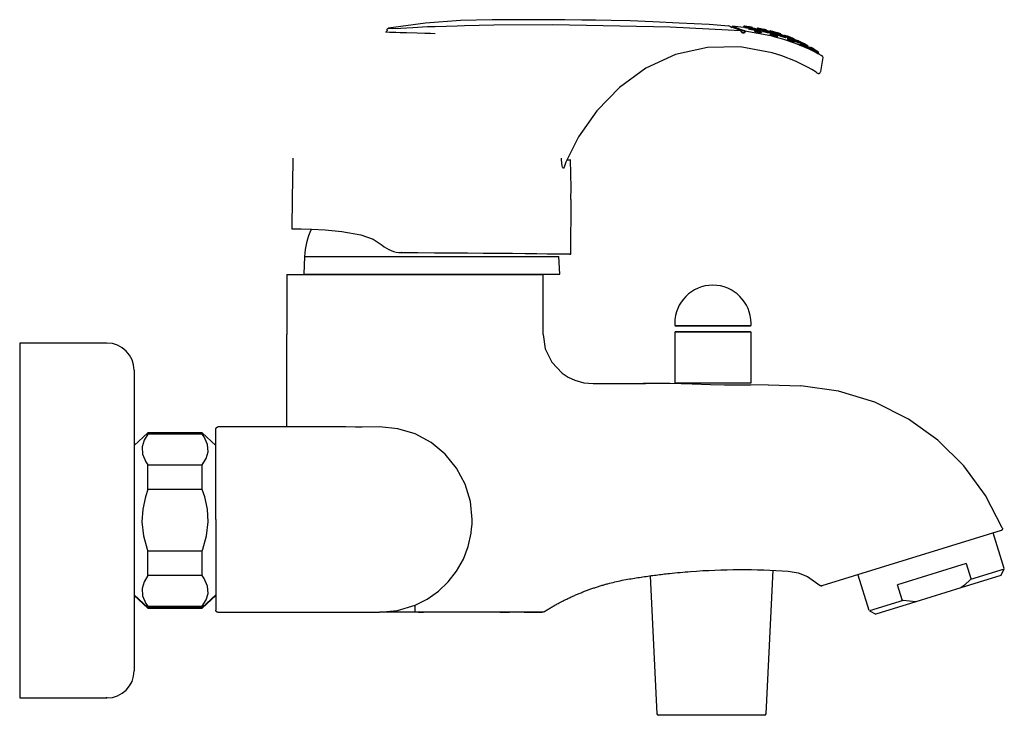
# Model space of a CAD drawing. Header units: millimetres. Extents: x 0 to 0.181, y -0.036 to 0.092.
import ezdxf

# ---------------------------------------------------------------- set-up
doc = ezdxf.new("R2010")
doc.units = ezdxf.units.MM
doc.layers.add('BLOCKS', color=3, linetype='Continuous')

msp = doc.modelspace()

# ---------------------------------------------------------------- linework, layer by layer
at = {"layer": 'BLOCKS'}
for p, q in [((0.13282, 0.09042), (0.13073, 0.09066)), ((0.13281, 0.09061), (0.13281, 0.09052)), ((0.13289, 0.09065), (0.13286, 0.09066)), ((0.13307, 0.09053), (0.13307, 0.09044)), ((0.13313, 0.09058), (0.13314, 0.09057)), ((0.1338, 0.09033), (0.13381, 0.09031)), ((0.13447, 0.09024), (0.13447, 0.09036)), ((0.06739, 0.08994), (0.06739, 0.08994)), ((0.06739, 0.08994), (0.06739, 0.08986)), ((0.06739, 0.08987), (0.06739, 0.08994)), ((0.13374, 0.09028), (0.13374, 0.09019)), ((0.13487, 0.08985), (0.13487, 0.08976)), ((0.13493, 0.0899), (0.13495, 0.08988)), ((0.13528, 0.09009), (0.13502, 0.09015)), ((0.13504, 0.08999), (0.13504, 0.09011)), ((0.13534, 0.09031), (0.13532, 0.09031)), ((0.13562, 0.09021), (0.13563, 0.0902)), ((0.13607, 0.08954), (0.13607, 0.08966)), ((0.13641, 0.0899), (0.13643, 0.08988)), ((0.13705, 0.08976), (0.13706, 0.08988)), ((0.13775, 0.08944), (0.13775, 0.08957)), ((0.1378, 0.08932), (0.13782, 0.0893)), ((0.13903, 0.08881), (0.13903, 0.08895)), ((0.13916, 0.08922), (0.13918, 0.0892)), ((0.13947, 0.08932), (0.13947, 0.08931)), ((0.14049, 0.0886), (0.14049, 0.08875)), ((0.14088, 0.08839), (0.1409, 0.08836)), ((0.1418, 0.08832), (0.14181, 0.0883)), ((0.14182, 0.08845), (0.14182, 0.08845)), ((0.14201, 0.08776), (0.14201, 0.08791)), ((0.14275, 0.08801), (0.14275, 0.08789)), ((0.14292, 0.08763), (0.14292, 0.08779)), ((0.14416, 0.08687), (0.14416, 0.08704)), ((0.14475, 0.08667), (0.14416, 0.08702)), ((0.14467, 0.08681), (0.14467, 0.08698)), ((0.14479, 0.08678), (0.14479, 0.08668)), ((0.14611, 0.08584), (0.14571, 0.08609)), ((0.14583, 0.08605), (0.14583, 0.08623)), ((0.1461, 0.08584), (0.1464, 0.08567)), ((0.14636, 0.08602), (0.14636, 0.08602)), ((0.14657, 0.08565), (0.14657, 0.08584)), ((0.14694, 0.08231), (0.14738, 0.08488)), ((0.1461, 0.08223), (0.14531, 0.0827)), ((0.09941, 0.06615), (0.0994, 0.06646)), ((0.1002, 0.06571), (0.09987, 0.06478)), ((0.04996, 0.05913), (0.04992, 0.05344)), ((0.10109, 0.04882), (0.10116, 0.05882)), ((0.06649, 0.05047), (0.0665, 0.05048)), ((0.07002, 0.04911), (0.07001, 0.0491)), ((0.05227, 0.04836), (0.0521, 0.04516)), ((0.05227, 0.04836), (0.09893, 0.04836)), ((0.0991, 0.04516), (0.09893, 0.04836)), ((0.0521, 0.04516), (0.0991, 0.04516)), ((0.04902, 0.0451), (0.06602, 0.0451)), ((0.04902, 0.0451), (0.04902, 0.0341)), ((0.06602, 0.0451), (0.09602, 0.0451)), ((0.09602, 0.0341), (0.09602, 0.0451)), ((0.12016, 0.03612), (0.12016, 0.03571)), ((0.12016, 0.03571), (0.13416, 0.03571)), ((0.12016, 0.03452), (0.12016, 0.02522)), ((0.13416, 0.03452), (0.12016, 0.03452)), ((0.13407, 0.03561), (0.12024, 0.03561)), ((0.12024, 0.03462), (0.13407, 0.03462)), ((0.13416, 0.03571), (0.13416, 0.03612)), ((0.13416, 0.02522), (0.13416, 0.03452)), ((0.04902, 0.0171), (0.04902, 0.0341)), ((0, 0.0325), (0, -0.0325)), ((0.016, 0.0325), (0, 0.0325)), ((0.021, 0.0275), (0.021, -0.0275)), ((0.11205, 0.0251), (0.1148, 0.02509)), ((0.12016, 0.02522), (0.13416, 0.02522)), ((0.13729, 0.02484), (0.1433, 0.02465)), ((0.036, 0.0001), (0.036, 0.01669)), ((0.06602, 0.0171), (0.06281, 0.01706)), ((0.06602, 0.0171), (0.06602, 0.0171)), ((0.0235, 0.01602), (0.021, 0.01368)), ((0.0335, 0.01602), (0.0235, 0.01602)), ((0.0235, 0.0158), (0.0235, 0.01602)), ((0.0335, 0.0158), (0.0235, 0.0158)), ((0.0335, 0.0158), (0.0335, 0.01602)), ((0.036, 0.01368), (0.0335, 0.01602)), ((0.0235, 0.01018), (0.0335, 0.01018)), ((0.0235, 0.00563), (0.0235, 0.01018)), ((0.0335, 0.00563), (0.0335, 0.01018)), ((0.0335, 0.00563), (0.0235, 0.00563)), ((0.036, 0.0001), (0.036, -0.01652)), ((0.18004, -0.00191), (0.14718, -0.01208)), ((0.18063, -0.00885), (0.17861, -0.00235)), ((0.0235, -0.00563), (0.0335, -0.00563)), ((0.0235, -0.01018), (0.0235, -0.00563)), ((0.0335, -0.01018), (0.0335, -0.00563)), ((0.17365, -0.00795), (0.16104, -0.01186)), ((0.17365, -0.00795), (0.17451, -0.01074)), ((0.18061, -0.009), (0.17444, -0.01091)), ((0.17999, -0.01018), (0.18061, -0.009)), ((0.0335, -0.01018), (0.0235, -0.01018)), ((0.11567, -0.0102), (0.1169, -0.03554)), ((0.13693, -0.03554), (0.1382, -0.00919)), ((0.15378, -0.01004), (0.15579, -0.01654)), ((0.17999, -0.01018), (0.17264, -0.01245)), ((0.1619, -0.01465), (0.16104, -0.01186)), ((0.17264, -0.01245), (0.16441, -0.015)), ((0.021, -0.01368), (0.0235, -0.01602)), ((0.021, -0.01382), (0.0235, -0.01617)), ((0.0335, -0.01602), (0.036, -0.01368)), ((0.0335, -0.01617), (0.036, -0.01382)), ((0.02338, -0.0159), (0.0235, -0.01607)), ((0.0235, -0.0158), (0.0335, -0.0158)), ((0.0235, -0.01602), (0.0235, -0.0158)), ((0.0235, -0.01602), (0.0335, -0.01602)), ((0.0235, -0.01607), (0.0335, -0.01607)), ((0.0235, -0.01617), (0.0235, -0.01607)), ((0.0235, -0.01617), (0.0335, -0.01617)), ((0.0335, -0.01602), (0.0335, -0.0158)), ((0.0335, -0.01607), (0.03362, -0.0159)), ((0.0335, -0.01617), (0.0335, -0.01607)), ((0.16206, -0.01475), (0.15589, -0.01666)), ((0.16441, -0.015), (0.15707, -0.01728)), ((0.16441, -0.015), (0.16206, -0.01475)), ((0.06361, -0.01688), (0.06602, -0.0169)), ((0.06602, -0.0169), (0.06602, -0.0169)), ((0.0731, -0.0169), (0.0741, -0.0169)), ((0.07414, -0.0169), (0.07416, -0.0169)), ((0.15589, -0.01666), (0.15707, -0.01728)), ((0.021, -0.0275), (0.021, -0.02764)), ((0, -0.0325), (0, -0.03264)), ((0.016, -0.03264), (0.016, -0.0325)), ((0, -0.03264), (0.016, -0.03264)), ((0.13663, -0.03582), (0.1172, -0.03582))]:
    msp.add_line(p, q, dxfattribs=at)
at = {"layer": 'BLOCKS', "flags": 128}
for points in [[(0.13009, 0.09067), (0.12648, 0.09095), (0.12099, 0.09124), (0.11617, 0.09147), (0.112, 0.09161), (0.10849, 0.09169), (0.10564, 0.09174), (0.10312, 0.09177), (0.09999, 0.0918), (0.0962, 0.09183), (0.09175, 0.09185), (0.08665, 0.09183), (0.08088, 0.09169), (0.07443, 0.09123), (0.06768, 0.09027)], [(0.06768, 0.09028), (0.0677, 0.09028), (0.06838, 0.09026), (0.06991, 0.09027), (0.07215, 0.09042), (0.07482, 0.09057), (0.07622, 0.09061)], [(0.07622, 0.09061), (0.07825, 0.09068), (0.08027, 0.09074), (0.08162, 0.09077), (0.08701, 0.09089), (0.0978, 0.09096), (0.11935, 0.09052), (0.12996, 0.09001), (0.13222, 0.08987)], [(0.13222, 0.08987), (0.13192, 0.08997), (0.13096, 0.09036), (0.13034, 0.09062), (0.13008, 0.09071), (0.13009, 0.09071)], [(0.13037, 0.09056), (0.1304, 0.09054), (0.13063, 0.09043)], [(0.13292, 0.08973), (0.13177, 0.09017), (0.13105, 0.09047), (0.13085, 0.09055), (0.1308, 0.09056)], [(0.13091, 0.09063), (0.13095, 0.09062), (0.13116, 0.09053), (0.13187, 0.09023), (0.13301, 0.0898)], [(0.13306, 0.09043), (0.133, 0.09044), (0.13284, 0.09046), (0.13276, 0.09047), (0.13276, 0.09047)], [(0.13305, 0.09048), (0.13292, 0.0905), (0.13283, 0.09051), (0.13281, 0.09052)], [(0.13281, 0.09052), (0.13282, 0.09051), (0.13289, 0.09051), (0.13304, 0.09049), (0.13305, 0.09049)], [(0.13427, 0.09048), (0.13426, 0.09047), (0.1342, 0.09048), (0.13406, 0.0905), (0.13387, 0.09052), (0.13364, 0.09055), (0.13341, 0.09058), (0.13319, 0.09061), (0.13302, 0.09063), (0.13291, 0.09065), (0.13287, 0.09065), (0.13287, 0.09065)], [(0.13289, 0.09065), (0.13291, 0.09065), (0.13302, 0.09064), (0.1332, 0.09062), (0.13342, 0.09059), (0.13366, 0.09056), (0.13388, 0.09053), (0.13407, 0.0905), (0.1342, 0.09048), (0.13424, 0.09048)], [(0.13376, 0.09026), (0.1336, 0.09028), (0.13337, 0.09032), (0.13318, 0.09035), (0.13306, 0.09037), (0.13302, 0.09039)], [(0.13446, 0.09036), (0.13445, 0.09035), (0.13437, 0.09036), (0.13421, 0.09037), (0.13401, 0.09039), (0.13378, 0.09041), (0.13355, 0.09044), (0.13334, 0.09047), (0.13318, 0.0905), (0.13309, 0.09052), (0.13307, 0.09053), (0.13307, 0.09053)], [(0.13307, 0.09053), (0.13308, 0.09053), (0.13314, 0.09053), (0.13328, 0.09052), (0.13347, 0.09051), (0.13358, 0.09049)], [(0.13307, 0.09044), (0.13307, 0.09044), (0.13311, 0.09042), (0.13323, 0.0904), (0.1334, 0.09037), (0.13362, 0.09033), (0.13386, 0.0903), (0.13389, 0.09029)], [(0.13314, 0.09057), (0.13314, 0.09057), (0.13323, 0.09055), (0.13323, 0.09055), (0.13338, 0.09052), (0.13357, 0.09049), (0.13379, 0.09046), (0.134, 0.09044), (0.13419, 0.09042), (0.13433, 0.0904), (0.13441, 0.0904), (0.13442, 0.09041), (0.13439, 0.09042), (0.13429, 0.09044), (0.13412, 0.09047), (0.13392, 0.0905), (0.1337, 0.09053), (0.13349, 0.09055), (0.13332, 0.09057), (0.13319, 0.09058), (0.13313, 0.09058), (0.13313, 0.09058), (0.13313, 0.09058)], [(0.13381, 0.09031), (0.13382, 0.09031), (0.1339, 0.09029), (0.1339, 0.09029), (0.13404, 0.09025), (0.13422, 0.09022), (0.13441, 0.09019), (0.13461, 0.09016), (0.13478, 0.09015), (0.13491, 0.09014), (0.13499, 0.09015), (0.13499, 0.09016), (0.13496, 0.09018), (0.13486, 0.09021), (0.13471, 0.09024), (0.13452, 0.09028), (0.13432, 0.09031), (0.13413, 0.09033), (0.13397, 0.09034), (0.13386, 0.09034), (0.1338, 0.09033), (0.1338, 0.09033), (0.1338, 0.09033)], [(0.13409, 0.09043), (0.13414, 0.09042), (0.13432, 0.09039), (0.13443, 0.09037), (0.13447, 0.09036)], [(0.06731, 0.08964), (0.06727, 0.08961), (0.06717, 0.08954), (0.06711, 0.08953)], [(0.07623, 0.08928), (0.07536, 0.08931), (0.07433, 0.08933), (0.07292, 0.08937), (0.07097, 0.08942), (0.06979, 0.08945), (0.06901, 0.08947), (0.06835, 0.08949), (0.06786, 0.08951), (0.06733, 0.08953), (0.06716, 0.08954)], [(0.06733, 0.08967), (0.06737, 0.08976), (0.06739, 0.08986)], [(0.06739, 0.08994), (0.0674, 0.09), (0.06741, 0.09006), (0.06744, 0.09011), (0.06748, 0.09016), (0.06752, 0.09021), (0.06757, 0.09024), (0.06762, 0.09027), (0.06768, 0.09028)], [(0.06739, 0.08986), (0.06739, 0.08986), (0.06739, 0.08987), (0.06739, 0.08987), (0.06739, 0.08987), (0.06739, 0.08987), (0.06739, 0.08987), (0.06739, 0.08987), (0.06739, 0.08987)], [(0.0675, 0.09018), (0.06748, 0.09017), (0.06744, 0.09012), (0.06743, 0.09009)], [(0.13246, 0.0895), (0.13245, 0.08951), (0.13236, 0.08965), (0.13229, 0.08978), (0.13224, 0.08985), (0.13222, 0.08987)], [(0.1323, 0.08979), (0.13232, 0.08978), (0.13238, 0.08973), (0.13244, 0.08966), (0.13252, 0.08957)], [(0.13252, 0.08957), (0.13252, 0.08958), (0.13252, 0.08957), (0.13252, 0.08957), (0.13251, 0.08956), (0.1325, 0.08955), (0.13248, 0.08953), (0.13247, 0.08952), (0.13246, 0.0895)], [(0.13295, 0.08945), (0.13282, 0.0894), (0.13269, 0.0894), (0.13255, 0.08944), (0.13246, 0.0895)], [(0.13252, 0.08957), (0.13259, 0.08953), (0.1327, 0.0895), (0.1328, 0.0895), (0.13289, 0.08952), (0.1329, 0.08953)], [(0.1329, 0.08953), (0.13291, 0.08953), (0.13295, 0.08957), (0.13297, 0.0896), (0.13298, 0.08963), (0.13298, 0.08964), (0.13298, 0.08967), (0.13296, 0.0897), (0.13292, 0.08973)], [(0.1329, 0.08953), (0.13291, 0.08953), (0.13291, 0.08952), (0.13292, 0.08951), (0.13292, 0.0895), (0.13293, 0.08949), (0.13294, 0.08948), (0.13294, 0.08947), (0.13295, 0.08945)], [(0.13301, 0.0898), (0.133, 0.08979), (0.13298, 0.08979), (0.13297, 0.08979), (0.13296, 0.08978), (0.13295, 0.08977), (0.13294, 0.08976), (0.13293, 0.08974), (0.13292, 0.08973)], [(0.13301, 0.0898), (0.13305, 0.08976), (0.13306, 0.0897), (0.13306, 0.08965), (0.13304, 0.08958), (0.13301, 0.08952), (0.13295, 0.08945)], [(0.13301, 0.0898), (0.13779, 0.08894), (0.13855, 0.08873)], [(0.13368, 0.09014), (0.13372, 0.09016), (0.13374, 0.09016)], [(0.13503, 0.08997), (0.13508, 0.08995), (0.13508, 0.08993), (0.13502, 0.08992), (0.13489, 0.08992), (0.1347, 0.08994), (0.13448, 0.08997), (0.13424, 0.09), (0.13402, 0.09004), (0.13384, 0.09008), (0.13373, 0.09011), (0.13368, 0.09014), (0.13368, 0.09014)], [(0.13374, 0.09028), (0.13375, 0.09028), (0.1338, 0.09029), (0.13389, 0.09029)], [(0.13503, 0.09011), (0.13503, 0.0901), (0.13495, 0.09009), (0.13481, 0.0901), (0.13462, 0.09011), (0.13441, 0.09014), (0.13419, 0.09017), (0.134, 0.0902), (0.13385, 0.09024), (0.13376, 0.09026), (0.13374, 0.09028), (0.13374, 0.09028)], [(0.13376, 0.0902), (0.13374, 0.09019), (0.13374, 0.09019), (0.13378, 0.09016), (0.13389, 0.09013), (0.13405, 0.09009), (0.13426, 0.09005), (0.13448, 0.09002), (0.13469, 0.08999), (0.13486, 0.08997), (0.13498, 0.08997), (0.13504, 0.08998), (0.13504, 0.08999)], [(0.13482, 0.08971), (0.13485, 0.08973), (0.13488, 0.08973)], [(0.13606, 0.08953), (0.13611, 0.0895), (0.13611, 0.08948), (0.13606, 0.08947), (0.13594, 0.08947), (0.13577, 0.08948), (0.13556, 0.08951), (0.13534, 0.08955), (0.13513, 0.0896), (0.13496, 0.08964), (0.13486, 0.08968), (0.13482, 0.08971), (0.13482, 0.08971)], [(0.13487, 0.08985), (0.13488, 0.08985), (0.13493, 0.08987), (0.13498, 0.08987)], [(0.13602, 0.0897), (0.13604, 0.08969), (0.13607, 0.08967), (0.13606, 0.08965), (0.13599, 0.08964), (0.13586, 0.08964), (0.13569, 0.08966), (0.1355, 0.08969), (0.1353, 0.08972), (0.13512, 0.08976), (0.13498, 0.0898), (0.13489, 0.08983), (0.13487, 0.08985), (0.13487, 0.08985)], [(0.13487, 0.08976), (0.13487, 0.08976), (0.13491, 0.08973), (0.13501, 0.08969), (0.13516, 0.08964), (0.13535, 0.0896), (0.13556, 0.08956), (0.13576, 0.08953), (0.13591, 0.08951), (0.13602, 0.08952), (0.13607, 0.08953), (0.13607, 0.08954)], [(0.13495, 0.08988), (0.13495, 0.08988), (0.13503, 0.08985), (0.13503, 0.08985), (0.13516, 0.08981), (0.13532, 0.08977), (0.13551, 0.08973), (0.13568, 0.08971), (0.13584, 0.08969), (0.13596, 0.08969), (0.13602, 0.0897), (0.13603, 0.08972), (0.136, 0.08974), (0.1359, 0.08977), (0.13576, 0.08982), (0.13558, 0.08985), (0.1354, 0.08989), (0.13523, 0.08991), (0.13509, 0.08992), (0.13498, 0.08992), (0.13493, 0.0899), (0.13493, 0.0899), (0.13493, 0.0899)], [(0.13495, 0.09014), (0.135, 0.09013), (0.13504, 0.09011)], [(0.13559, 0.09006), (0.13548, 0.09008), (0.1353, 0.09011), (0.13522, 0.09012), (0.13521, 0.09013)], [(0.13556, 0.09021), (0.13545, 0.09023), (0.13531, 0.09025), (0.13527, 0.09026)], [(0.13527, 0.09026), (0.13527, 0.09026), (0.13531, 0.09025), (0.13544, 0.09022), (0.13556, 0.0902)], [(0.13556, 0.09011), (0.13539, 0.09015), (0.13528, 0.09017), (0.13527, 0.09017)], [(0.13527, 0.09017), (0.13527, 0.09017), (0.13536, 0.09016), (0.13552, 0.09013), (0.13555, 0.09012)], [(0.13555, 0.09026), (0.13549, 0.09027), (0.13537, 0.0903), (0.13532, 0.09031)], [(0.13535, 0.0903), (0.13537, 0.0903), (0.1355, 0.09028), (0.13571, 0.09024), (0.13596, 0.09019), (0.13623, 0.09014), (0.13649, 0.09009), (0.1367, 0.09004), (0.13685, 0.09001), (0.1369, 0.09)], [(0.13637, 0.08983), (0.13612, 0.08988), (0.13587, 0.08993), (0.13567, 0.08998), (0.13554, 0.09001), (0.1355, 0.09003)], [(0.13556, 0.09016), (0.13556, 0.09017), (0.13563, 0.09016), (0.13577, 0.09015), (0.13597, 0.09011), (0.13609, 0.09009)], [(0.13705, 0.08988), (0.13704, 0.08988), (0.13695, 0.08989), (0.13679, 0.08991), (0.13657, 0.08995), (0.13633, 0.08999), (0.13608, 0.09004), (0.13585, 0.09009), (0.13568, 0.09013), (0.13558, 0.09015), (0.13556, 0.09016), (0.13556, 0.09016)], [(0.13556, 0.09008), (0.13556, 0.09008), (0.1356, 0.09006), (0.13572, 0.09003), (0.13591, 0.08998), (0.13614, 0.08993), (0.13633, 0.08989)], [(0.13563, 0.0902), (0.13563, 0.0902), (0.13573, 0.09018), (0.13573, 0.09018), (0.13589, 0.09014), (0.1361, 0.09009), (0.13634, 0.09004), (0.13657, 0.09), (0.13677, 0.08996), (0.13691, 0.08994), (0.137, 0.08993), (0.13701, 0.08994), (0.13698, 0.08995), (0.13686, 0.08998), (0.13668, 0.09003), (0.13646, 0.09007), (0.13622, 0.09012), (0.136, 0.09016), (0.13582, 0.09019), (0.13568, 0.09021), (0.13562, 0.09022), (0.13562, 0.09021), (0.13562, 0.09021)], [(0.13629, 0.08972), (0.13633, 0.08973), (0.13637, 0.08973)], [(0.13773, 0.08942), (0.13778, 0.0894), (0.13778, 0.08938), (0.13772, 0.08938), (0.13759, 0.08939), (0.13739, 0.08942), (0.13714, 0.08947), (0.13688, 0.08953), (0.13665, 0.08959), (0.13646, 0.08965), (0.13634, 0.08969), (0.13629, 0.08972), (0.13629, 0.08972)], [(0.13635, 0.08985), (0.13635, 0.08986), (0.13641, 0.08986), (0.13649, 0.08986)], [(0.13774, 0.08957), (0.13773, 0.08956), (0.13765, 0.08956), (0.1375, 0.08957), (0.13731, 0.08961), (0.13708, 0.08965), (0.13685, 0.0897), (0.13664, 0.08975), (0.13647, 0.0898), (0.13637, 0.08984), (0.13635, 0.08985), (0.13635, 0.08985)], [(0.13635, 0.08977), (0.13635, 0.08977), (0.13639, 0.08974), (0.13651, 0.08969), (0.13668, 0.08964), (0.1369, 0.08958), (0.13714, 0.08952), (0.13737, 0.08947), (0.13756, 0.08944), (0.13769, 0.08943), (0.13775, 0.08943), (0.13774, 0.08944)], [(0.13643, 0.08988), (0.13643, 0.08988), (0.13652, 0.08985), (0.13652, 0.08985), (0.13667, 0.0898), (0.13687, 0.08975), (0.13709, 0.0897), (0.1373, 0.08965), (0.13748, 0.08962), (0.13762, 0.08961), (0.1377, 0.0896), (0.13771, 0.08962), (0.13767, 0.08964), (0.13756, 0.08968), (0.13739, 0.08974), (0.13718, 0.08979), (0.13696, 0.08984), (0.13676, 0.08988), (0.13659, 0.0899), (0.13647, 0.08991), (0.13641, 0.08991), (0.13641, 0.0899), (0.13641, 0.0899)], [(0.13673, 0.08997), (0.13689, 0.08993), (0.13701, 0.0899), (0.13705, 0.08989)], [(0.13805, 0.08966), (0.13782, 0.08972), (0.13766, 0.08976), (0.13761, 0.08977)], [(0.13761, 0.08977), (0.13761, 0.08977), (0.13766, 0.08976), (0.1378, 0.08972), (0.13803, 0.08966), (0.13807, 0.08965)], [(0.13806, 0.08956), (0.13795, 0.08959), (0.13774, 0.08965), (0.13763, 0.08969), (0.13761, 0.08969)], [(0.13761, 0.08969), (0.13762, 0.08969), (0.13771, 0.08967), (0.13789, 0.08962), (0.1381, 0.08956)], [(0.13813, 0.08969), (0.13807, 0.08971), (0.13785, 0.08977), (0.13772, 0.08981), (0.13767, 0.08982)], [(0.13767, 0.0896), (0.13771, 0.08959), (0.13774, 0.08957)], [(0.13767, 0.08915), (0.1377, 0.08917), (0.13774, 0.08917)], [(0.13902, 0.08881), (0.13906, 0.08878), (0.13907, 0.08876), (0.13902, 0.08874), (0.1389, 0.08875), (0.13872, 0.08878), (0.13848, 0.08884), (0.13824, 0.0889), (0.13801, 0.08898), (0.13783, 0.08905), (0.13772, 0.0891), (0.13767, 0.08915), (0.13767, 0.08915)], [(0.1377, 0.08981), (0.13772, 0.08981), (0.13787, 0.08977), (0.13811, 0.08971), (0.1384, 0.08963), (0.13871, 0.08954), (0.139, 0.08946), (0.13923, 0.08939), (0.13939, 0.08934), (0.13944, 0.08932)], [(0.13774, 0.08927), (0.13774, 0.08928), (0.13779, 0.08929), (0.13783, 0.08929)], [(0.13899, 0.08899), (0.13899, 0.08899), (0.13903, 0.08896), (0.13902, 0.08893), (0.13895, 0.08893), (0.13882, 0.08894), (0.13864, 0.08897), (0.13844, 0.08902), (0.13822, 0.08908), (0.13802, 0.08914), (0.13786, 0.0892), (0.13776, 0.08925), (0.13774, 0.08927), (0.13774, 0.08927)], [(0.13776, 0.08921), (0.13774, 0.08919), (0.13774, 0.08919), (0.13778, 0.08915), (0.13789, 0.08909), (0.13805, 0.08903), (0.13826, 0.08895), (0.13849, 0.08888), (0.1387, 0.08883), (0.13888, 0.0888), (0.13899, 0.08879), (0.13903, 0.08881), (0.13903, 0.08881)], [(0.13805, 0.08952), (0.13784, 0.08957), (0.13776, 0.08959)], [(0.13782, 0.0893), (0.13782, 0.0893), (0.13791, 0.08925), (0.13791, 0.08925), (0.13806, 0.08919), (0.13825, 0.08912), (0.13845, 0.08907), (0.13864, 0.08902), (0.1388, 0.08899), (0.13892, 0.08898), (0.13899, 0.08898), (0.13899, 0.08901), (0.13896, 0.08904), (0.13885, 0.08909), (0.13868, 0.08915), (0.13849, 0.08922), (0.13829, 0.08927), (0.13811, 0.08931), (0.13796, 0.08933), (0.13785, 0.08934), (0.1378, 0.08933), (0.1378, 0.08932), (0.1378, 0.08932)], [(0.13911, 0.08914), (0.13894, 0.08919), (0.13864, 0.08927), (0.13838, 0.08935), (0.13818, 0.08942), (0.13804, 0.08947), (0.138, 0.08949)], [(0.138, 0.08949), (0.13804, 0.08949), (0.13817, 0.08946), (0.13838, 0.08941), (0.13852, 0.08937)], [(0.13965, 0.08918), (0.13964, 0.08918), (0.13955, 0.08919), (0.13938, 0.08923), (0.13916, 0.08929), (0.1389, 0.08936), (0.13863, 0.08944), (0.13838, 0.08951), (0.13819, 0.08957), (0.13808, 0.0896), (0.13806, 0.08962), (0.13806, 0.08962)], [(0.13806, 0.08962), (0.13806, 0.08962), (0.13813, 0.08961), (0.13828, 0.08958), (0.13849, 0.08953), (0.13866, 0.08949)], [(0.13806, 0.08954), (0.13806, 0.08954), (0.1381, 0.08951), (0.13823, 0.08947), (0.13842, 0.0894), (0.13867, 0.08932), (0.13894, 0.08924), (0.13913, 0.08918)], [(0.13812, 0.08966), (0.13814, 0.08965), (0.13824, 0.08962), (0.13824, 0.08961), (0.13842, 0.08956), (0.13865, 0.08949), (0.13891, 0.08941), (0.13916, 0.08934), (0.13936, 0.08928), (0.13952, 0.08924), (0.13961, 0.08922), (0.13962, 0.08923), (0.13958, 0.08925), (0.13946, 0.08929), (0.13926, 0.08936), (0.13901, 0.08944), (0.13876, 0.08951), (0.13852, 0.08958), (0.13833, 0.08963), (0.13819, 0.08966), (0.13813, 0.08967), (0.13812, 0.08966)], [(0.13855, 0.08873), (0.13994, 0.08832), (0.14226, 0.08754), (0.14479, 0.0865), (0.1461, 0.08584)], [(0.13903, 0.08905), (0.13906, 0.08906), (0.1391, 0.08905)], [(0.14048, 0.08859), (0.14052, 0.08856), (0.14052, 0.08855), (0.14047, 0.08855), (0.14033, 0.08858), (0.14013, 0.08864), (0.13987, 0.08872), (0.13961, 0.0888), (0.13937, 0.08889), (0.13919, 0.08896), (0.13907, 0.08901), (0.13903, 0.08905), (0.13903, 0.08905)], [(0.13909, 0.08917), (0.1391, 0.08918), (0.13915, 0.08918), (0.13926, 0.08916)], [(0.14048, 0.08875), (0.14048, 0.08874), (0.1404, 0.08875), (0.14026, 0.08878), (0.14007, 0.08883), (0.13985, 0.08889), (0.13961, 0.08897), (0.13939, 0.08904), (0.13921, 0.08911), (0.13911, 0.08915), (0.13909, 0.08917), (0.13909, 0.08917)], [(0.13909, 0.0891), (0.13909, 0.08909), (0.13913, 0.08906), (0.13924, 0.08901), (0.13942, 0.08893), (0.13964, 0.08885), (0.13988, 0.08876), (0.14012, 0.08869), (0.14031, 0.08863), (0.14044, 0.0886), (0.14049, 0.0886), (0.14049, 0.0886)], [(0.13918, 0.0892), (0.13918, 0.0892), (0.13927, 0.08915), (0.13927, 0.08915), (0.13943, 0.08909), (0.13964, 0.08901), (0.13986, 0.08894), (0.14007, 0.08888), (0.14024, 0.08883), (0.14037, 0.0888), (0.14044, 0.08879), (0.14045, 0.0888), (0.14042, 0.08882), (0.1403, 0.08888), (0.14012, 0.08895), (0.13991, 0.08903), (0.13969, 0.0891), (0.13949, 0.08916), (0.13933, 0.0892), (0.13921, 0.08922), (0.13916, 0.08922), (0.13916, 0.08922), (0.13916, 0.08922)], [(0.13937, 0.08928), (0.13948, 0.08925), (0.13961, 0.0892), (0.13965, 0.08918)], [(0.14079, 0.0888), (0.14065, 0.08885), (0.14043, 0.08892), (0.1403, 0.08897), (0.14025, 0.08898)], [(0.14025, 0.08898), (0.14025, 0.08898), (0.14029, 0.08897), (0.14041, 0.08892), (0.14059, 0.08886), (0.14079, 0.08879)], [(0.14025, 0.08891), (0.14026, 0.08891), (0.14033, 0.08888), (0.14048, 0.08882), (0.14069, 0.08874), (0.14076, 0.08871)], [(0.14032, 0.08903), (0.14036, 0.08901), (0.14049, 0.08897), (0.14069, 0.08889), (0.14095, 0.0888), (0.14121, 0.08869), (0.14145, 0.0886), (0.14163, 0.08853), (0.14176, 0.08847), (0.14178, 0.08846)], [(0.14042, 0.08879), (0.14045, 0.08878), (0.14048, 0.08875)], [(0.14071, 0.08867), (0.14064, 0.0887), (0.14046, 0.08876)], [(0.14173, 0.0882), (0.14149, 0.0883), (0.14123, 0.0884), (0.141, 0.0885), (0.14083, 0.08857), (0.14072, 0.08862), (0.14068, 0.08865)], [(0.14068, 0.08865), (0.14071, 0.08864), (0.14083, 0.08861), (0.14102, 0.08853), (0.14128, 0.08844), (0.14155, 0.08833), (0.14172, 0.08825)], [(0.14213, 0.08824), (0.14213, 0.08824), (0.14205, 0.08826), (0.14191, 0.08831), (0.14173, 0.08838), (0.1415, 0.08846), (0.14126, 0.08855), (0.14103, 0.08864), (0.14085, 0.08871), (0.14076, 0.08875), (0.14074, 0.08876), (0.14074, 0.08876)], [(0.14074, 0.08869), (0.14074, 0.08869), (0.14078, 0.08867), (0.14089, 0.08862), (0.14105, 0.08854), (0.14126, 0.08845), (0.1415, 0.08834), (0.1417, 0.08826)], [(0.14081, 0.08881), (0.14083, 0.0888), (0.14091, 0.08876), (0.14091, 0.08876), (0.14107, 0.08869), (0.14129, 0.0886), (0.14152, 0.08851), (0.14173, 0.08842), (0.1419, 0.08836), (0.14203, 0.08831), (0.1421, 0.08829), (0.14211, 0.08829), (0.14208, 0.0883), (0.14197, 0.08836), (0.14179, 0.08844), (0.14157, 0.08853), (0.14134, 0.08862), (0.14114, 0.0887), (0.14098, 0.08876), (0.14087, 0.0888), (0.14082, 0.08881), (0.14081, 0.08881)], [(0.13804, 0.08578), (0.13217, 0.08689), (0.12616, 0.08677), (0.12032, 0.08544), (0.11487, 0.08295), (0.11002, 0.0794), (0.10587, 0.0751), (0.1025, 0.07032), (0.1002, 0.06571)], [(0.142, 0.08776), (0.14204, 0.08773), (0.14204, 0.08771), (0.142, 0.0877), (0.1419, 0.08772), (0.14173, 0.08777), (0.14151, 0.08784), (0.14127, 0.08794), (0.14106, 0.08803), (0.1409, 0.08812), (0.14079, 0.08818), (0.14075, 0.08822), (0.14075, 0.08823)], [(0.14082, 0.08835), (0.14082, 0.08835), (0.14086, 0.08836), (0.14093, 0.08835)], [(0.14197, 0.08795), (0.14201, 0.08792), (0.142, 0.0879), (0.14194, 0.0879), (0.14183, 0.08793), (0.14168, 0.08797), (0.1415, 0.08803), (0.1413, 0.0881), (0.1411, 0.08818), (0.14094, 0.08826), (0.14084, 0.08832), (0.14082, 0.08835), (0.14082, 0.08835)], [(0.14082, 0.08827), (0.14082, 0.08827), (0.14086, 0.08823), (0.14095, 0.08816), (0.1411, 0.08808), (0.1413, 0.08798), (0.14152, 0.08789), (0.14172, 0.08781), (0.14188, 0.08776), (0.14198, 0.08775), (0.14201, 0.08776), (0.14201, 0.08776)], [(0.1409, 0.08836), (0.1409, 0.08836), (0.14099, 0.08831), (0.14099, 0.0883), (0.14114, 0.08823), (0.14132, 0.08815), (0.14151, 0.08807), (0.14168, 0.08801), (0.14182, 0.08797), (0.14192, 0.08795), (0.14197, 0.08795), (0.14198, 0.08797), (0.14194, 0.088), (0.14183, 0.08807), (0.14167, 0.08815), (0.14149, 0.08823), (0.14131, 0.0883), (0.14115, 0.08835), (0.14102, 0.08839), (0.14093, 0.0884), (0.14088, 0.0884), (0.14088, 0.08839), (0.14088, 0.08839)], [(0.14166, 0.08816), (0.14168, 0.08816), (0.14178, 0.08813), (0.14194, 0.08807), (0.14217, 0.08798), (0.1424, 0.08788), (0.14262, 0.08778), (0.14278, 0.08769), (0.14289, 0.08763), (0.14295, 0.08759), (0.14295, 0.08758), (0.14291, 0.08759), (0.14279, 0.08763), (0.1426, 0.08771), (0.14237, 0.0878), (0.14214, 0.08791), (0.14194, 0.088), (0.14179, 0.08808), (0.14169, 0.08813), (0.14166, 0.08816)], [(0.14292, 0.08779), (0.14291, 0.08778), (0.14285, 0.0878), (0.14274, 0.08784), (0.14259, 0.08789), (0.1424, 0.08797), (0.14219, 0.08805), (0.14199, 0.08814), (0.14183, 0.08821), (0.14174, 0.08826), (0.14173, 0.08827), (0.14173, 0.08827)], [(0.14173, 0.08821), (0.14173, 0.0882), (0.14176, 0.08817), (0.14185, 0.08812), (0.14199, 0.08805), (0.14217, 0.08795), (0.14239, 0.08785), (0.1426, 0.08775), (0.14277, 0.08768), (0.14288, 0.08763), (0.14292, 0.08763), (0.14292, 0.08763)], [(0.14181, 0.0883), (0.14181, 0.0883), (0.14188, 0.08826), (0.14189, 0.08826), (0.14203, 0.08819), (0.14222, 0.0881), (0.14241, 0.08801), (0.14259, 0.08794), (0.14273, 0.08788), (0.14283, 0.08785), (0.14288, 0.08783), (0.14289, 0.08784), (0.14286, 0.08786), (0.14276, 0.08791), (0.14261, 0.088), (0.14242, 0.08808), (0.14223, 0.08817), (0.14206, 0.08824), (0.14193, 0.08828), (0.14184, 0.08831), (0.1418, 0.08832), (0.1418, 0.08832), (0.1418, 0.08832)], [(0.14352, 0.0876), (0.14336, 0.08768), (0.14311, 0.0878), (0.1429, 0.08789), (0.14278, 0.08794), (0.14275, 0.08795)], [(0.14275, 0.08795), (0.14275, 0.08795), (0.14278, 0.08794), (0.14287, 0.0879), (0.14302, 0.08783), (0.14322, 0.08774), (0.14346, 0.08762), (0.14371, 0.08751), (0.14393, 0.0874), (0.14401, 0.08737)], [(0.14282, 0.088), (0.14285, 0.08798), (0.14297, 0.08793), (0.14315, 0.08784), (0.14339, 0.08772), (0.14362, 0.08761), (0.14382, 0.0875), (0.14397, 0.08743), (0.14407, 0.08737), (0.14408, 0.08737)], [(0.14292, 0.0878), (0.14294, 0.08779), (0.14311, 0.0877), (0.14333, 0.08759), (0.14347, 0.08751)], [(0.14343, 0.08748), (0.1433, 0.08754), (0.14307, 0.08766), (0.14292, 0.08773)], [(0.14341, 0.08747), (0.14328, 0.08756), (0.14292, 0.0877)], [(0.14309, 0.08738), (0.14311, 0.08739), (0.14316, 0.08738)], [(0.14415, 0.08687), (0.14419, 0.08684), (0.14419, 0.08683), (0.14416, 0.08683), (0.14407, 0.08686), (0.14391, 0.08693), (0.14371, 0.08703), (0.14351, 0.08713), (0.14334, 0.08722), (0.14321, 0.0873), (0.14313, 0.08735), (0.14309, 0.08738)], [(0.14416, 0.08704), (0.14416, 0.08704), (0.14411, 0.08705), (0.14402, 0.08708), (0.1439, 0.08712), (0.14375, 0.08719), (0.14357, 0.08727), (0.1434, 0.08735), (0.14326, 0.08743), (0.14318, 0.08747), (0.14317, 0.08749)], [(0.14317, 0.08743), (0.14317, 0.08743), (0.1432, 0.08739), (0.14327, 0.08734), (0.14339, 0.08727), (0.14354, 0.08717), (0.14373, 0.08707), (0.14391, 0.08697), (0.14405, 0.08691), (0.14413, 0.08687), (0.14416, 0.08687), (0.14416, 0.08687)], [(0.14324, 0.08754), (0.14325, 0.08752), (0.14331, 0.08748), (0.14332, 0.08747), (0.14345, 0.0874), (0.1436, 0.08731), (0.14376, 0.08723), (0.1439, 0.08717), (0.14401, 0.08712), (0.14409, 0.08709), (0.14413, 0.08708), (0.14413, 0.08709), (0.14411, 0.08711), (0.14402, 0.08717), (0.14388, 0.08725), (0.14373, 0.08734), (0.14357, 0.08741), (0.14345, 0.08747), (0.14334, 0.08751), (0.14327, 0.08754), (0.14324, 0.08754), (0.14324, 0.08754)], [(0.14362, 0.08733), (0.14352, 0.08738), (0.14344, 0.08743), (0.1434, 0.08746)], [(0.1434, 0.08746), (0.14343, 0.08745), (0.14353, 0.0874), (0.14372, 0.08732), (0.14395, 0.08719), (0.14419, 0.08707), (0.14439, 0.08695), (0.14454, 0.08686), (0.14465, 0.0868), (0.14469, 0.08677), (0.1447, 0.08677), (0.14465, 0.08678), (0.14452, 0.08685), (0.14432, 0.08695), (0.14413, 0.08705)], [(0.14467, 0.08698), (0.14466, 0.08698), (0.1446, 0.08701), (0.14449, 0.08706), (0.14434, 0.08713), (0.14415, 0.08722), (0.14393, 0.08733), (0.14372, 0.08743), (0.14357, 0.08751), (0.14349, 0.08756), (0.14348, 0.08756), (0.14348, 0.08756)], [(0.14348, 0.0875), (0.14348, 0.0875), (0.14351, 0.08748), (0.14359, 0.08743), (0.14372, 0.08735), (0.14389, 0.08725), (0.1441, 0.08712), (0.14432, 0.087), (0.14451, 0.08689), (0.14463, 0.08683), (0.14467, 0.08681), (0.14467, 0.08681)], [(0.14355, 0.08761), (0.14356, 0.0876), (0.14362, 0.08756), (0.14363, 0.08756), (0.14377, 0.08748), (0.14396, 0.08737), (0.14416, 0.08727), (0.14434, 0.08717), (0.14448, 0.0871), (0.14458, 0.08705), (0.14463, 0.08703), (0.14464, 0.08703), (0.14462, 0.08704), (0.14453, 0.0871), (0.14437, 0.08719), (0.14418, 0.0873), (0.14398, 0.0874), (0.14382, 0.08749), (0.14369, 0.08755), (0.1436, 0.08759), (0.14355, 0.08761), (0.14355, 0.08761)], [(0.14467, 0.08675), (0.14465, 0.08677), (0.14463, 0.08678)], [(0.14582, 0.08623), (0.14582, 0.08623), (0.14577, 0.08625), (0.14568, 0.08629), (0.14556, 0.08635), (0.14541, 0.08643), (0.14523, 0.08653), (0.14505, 0.08663), (0.14491, 0.08671), (0.14484, 0.08676), (0.14483, 0.08677), (0.14483, 0.08677)], [(0.14483, 0.08671), (0.14483, 0.0867), (0.14487, 0.08667), (0.14494, 0.08662), (0.14506, 0.08654), (0.14521, 0.08643), (0.1454, 0.08631), (0.14558, 0.08619), (0.14573, 0.0861), (0.1458, 0.08606), (0.14581, 0.08606), (0.14582, 0.08605)], [(0.1449, 0.08681), (0.14491, 0.0868), (0.14497, 0.08676), (0.14498, 0.08675), (0.1451, 0.08667), (0.14526, 0.08658), (0.14543, 0.08648), (0.14557, 0.0864), (0.14568, 0.08634), (0.14575, 0.0863), (0.14579, 0.08628), (0.1458, 0.08628), (0.14578, 0.0863), (0.14571, 0.08635), (0.14557, 0.08644), (0.1454, 0.08654), (0.14525, 0.08663), (0.14511, 0.08671), (0.14501, 0.08676), (0.14494, 0.0868), (0.14491, 0.08681), (0.1449, 0.08681)], [(0.1456, 0.08649), (0.1456, 0.08649), (0.14542, 0.0866), (0.14529, 0.08668), (0.14521, 0.08673), (0.14517, 0.08676), (0.14516, 0.08676)], [(0.14516, 0.08676), (0.14518, 0.08675), (0.14526, 0.0867), (0.14543, 0.0866), (0.14566, 0.08646), (0.14588, 0.08632), (0.14607, 0.0862), (0.14621, 0.08611), (0.14631, 0.08605), (0.14631, 0.08605)], [(0.14531, 0.0827), (0.14453, 0.08312), (0.1423, 0.08421), (0.13982, 0.0852), (0.13804, 0.08578)], [(0.14476, 0.08666), (0.14477, 0.08666), (0.14483, 0.08663), (0.14496, 0.08657), (0.14497, 0.08656), (0.14517, 0.08645), (0.14538, 0.08632), (0.14557, 0.08621), (0.1457, 0.08612), (0.14579, 0.08606), (0.14584, 0.08602), (0.14585, 0.08601), (0.14583, 0.08602), (0.14574, 0.08606), (0.14558, 0.08615), (0.14538, 0.08627), (0.14517, 0.08639), (0.145, 0.08649), (0.14488, 0.08657), (0.1448, 0.08663), (0.14476, 0.08666), (0.14476, 0.08666)], [(0.14553, 0.08629), (0.1456, 0.08625), (0.14572, 0.08618), (0.14593, 0.08605), (0.14614, 0.08592), (0.14631, 0.0858), (0.14644, 0.08571), (0.14653, 0.08565), (0.14658, 0.08562), (0.14659, 0.08561), (0.14654, 0.08564), (0.14645, 0.08569), (0.14627, 0.08581), (0.14606, 0.08594), (0.14586, 0.08607), (0.14583, 0.08609)], [(0.14586, 0.08629), (0.14562, 0.08642), (0.14557, 0.08645)], [(0.14565, 0.08645), (0.14565, 0.08645), (0.14567, 0.08643), (0.14575, 0.08638), (0.14587, 0.0863), (0.14604, 0.08619), (0.1462, 0.08609), (0.14634, 0.086), (0.14644, 0.08594), (0.14651, 0.0859), (0.14654, 0.08588), (0.14654, 0.08588), (0.14649, 0.08592), (0.1464, 0.08598), (0.14624, 0.08608), (0.14608, 0.08619), (0.14592, 0.08629), (0.14581, 0.08636), (0.14572, 0.08641), (0.14567, 0.08644), (0.14565, 0.08645)], [(0.14581, 0.08618), (0.14591, 0.08611), (0.14608, 0.08598), (0.14628, 0.08585), (0.14644, 0.08574), (0.14652, 0.08568), (0.14656, 0.08565), (0.14656, 0.08565)], [(0.14656, 0.08584), (0.14656, 0.08584), (0.14652, 0.08586), (0.14645, 0.0859), (0.14634, 0.08596), (0.14619, 0.08605), (0.14601, 0.08615), (0.14585, 0.08625)], [(0.1464, 0.08567), (0.14709, 0.08528), (0.14709, 0.08527)], [(0.14738, 0.08488), (0.14738, 0.08492), (0.14736, 0.08501), (0.14733, 0.08508), (0.1473, 0.08512), (0.14728, 0.08514), (0.14726, 0.08516), (0.14724, 0.08518), (0.14721, 0.0852), (0.14709, 0.08527)], [(0.14625, 0.08211), (0.1461, 0.08223)], [(0.14625, 0.08211), (0.14637, 0.08204), (0.14642, 0.08202), (0.14648, 0.08199), (0.14652, 0.08198), (0.14658, 0.08198), (0.14668, 0.08199), (0.14678, 0.08204), (0.14687, 0.08213), (0.14693, 0.08225), (0.14694, 0.08231)], [(0.05013, 0.06642), (0.05009, 0.06568), (0.04999, 0.05913)], [(0.09987, 0.06478), (0.09979, 0.06461), (0.09973, 0.06457), (0.09967, 0.06458), (0.09962, 0.06465), (0.09957, 0.06478), (0.0995, 0.06504), (0.09941, 0.06615)], [(0.10042, 0.06613), (0.10068, 0.06612), (0.10091, 0.06611), (0.10105, 0.0661), (0.10109, 0.0661)], [(0.10113, 0.05882), (0.10116, 0.06096), (0.10105, 0.0661)], [(0.04998, 0.05344), (0.04994, 0.05344), (0.05044, 0.05346), (0.05165, 0.05346), (0.05354, 0.05342), (0.05605, 0.05328), (0.0591, 0.053), (0.06256, 0.05237), (0.06485, 0.05156), (0.0665, 0.05048)], [(0.07002, 0.04911), (0.07304, 0.0491), (0.07609, 0.04908), (0.07914, 0.04906), (0.08213, 0.04904), (0.08503, 0.04902), (0.08779, 0.04899), (0.09038, 0.04897), (0.09275, 0.04895), (0.09488, 0.04893), (0.09674, 0.0489), (0.09829, 0.04888), (0.09951, 0.04886), (0.1004, 0.04885), (0.10093, 0.04883), (0.10109, 0.04882), (0.1009, 0.04881), (0.10034, 0.0488), (0.09942, 0.04879), (0.0989, 0.04879)], [(0.09602, 0.0341), (0.09641, 0.03147), (0.09762, 0.02898), (0.09952, 0.02697), (0.10063, 0.02624), (0.10183, 0.02568), (0.1035, 0.0252), (0.1052, 0.0251), (0.10691, 0.0251), (0.10862, 0.0251), (0.11009, 0.0251), (0.11205, 0.0251)], [(0.13729, 0.02484), (0.13411, 0.0248), (0.13143, 0.02475), (0.1293, 0.02476), (0.12673, 0.02483), (0.12339, 0.02494), (0.11928, 0.02505), (0.1144, 0.0251)], [(0.18026, -0.00143), (0.17715, 0.00452), (0.17319, 0.00994), (0.16844, 0.01467), (0.16305, 0.01854), (0.15686, 0.02164), (0.15023, 0.0237), (0.1433, 0.02465)], [(0.036, 0.01675), (0.03601, 0.01681), (0.03603, 0.01688), (0.03606, 0.01694), (0.0361, 0.01699), (0.03615, 0.01703), (0.03621, 0.01707), (0.03627, 0.01709), (0.03634, 0.0171)], [(0.036, 0.01675), (0.03601, 0.01681), (0.03603, 0.01688), (0.03606, 0.01694), (0.0361, 0.01699), (0.03615, 0.01703), (0.03621, 0.01707), (0.03627, 0.01709), (0.03634, 0.0171)], [(0.06281, 0.01706), (0.0616, 0.01709), (0.0598, 0.0171), (0.05763, 0.0171), (0.05501, 0.0171), (0.05142, 0.0171), (0.04675, 0.0171), (0.04305, 0.0171), (0.03893, 0.0171), (0.03635, 0.0171)], [(0.08302, 0.0001), (0.0827, 0.00342), (0.08173, 0.0066), (0.08015, 0.00954), (0.07804, 0.01212), (0.07546, 0.01423), (0.07253, 0.01581), (0.06934, 0.01677), (0.06602, 0.0171)], [(0.0235, 0.0158), (0.02281, 0.01467), (0.02244, 0.01346), (0.02253, 0.01209), (0.02315, 0.01069), (0.0235, 0.01018)], [(0.0335, 0.01018), (0.03419, 0.01132), (0.03456, 0.01252), (0.03447, 0.01389), (0.03385, 0.01529), (0.0335, 0.0158)], [(0.0235, 0.00563), (0.02305, 0.0043), (0.02256, 0.002), (0.02242, -0.00034), (0.02271, -0.00288), (0.0234, -0.00535), (0.0235, -0.00563)], [(0.0335, -0.00563), (0.0336, -0.00535), (0.03429, -0.00288), (0.03458, -0.00034), (0.03444, 0.002), (0.03395, 0.0043), (0.0335, 0.00563)], [(0.0829, -0.00157), (0.083, -0.00074), (0.08302, 0.0001)], [(0.07252, -0.01561), (0.07475, -0.01449), (0.0768, -0.01304), (0.07861, -0.01132), (0.08015, -0.00935), (0.08139, -0.00717), (0.08229, -0.00484), (0.08284, -0.0024), (0.0829, -0.00156)], [(0.18026, -0.00143), (0.18028, -0.0015), (0.18029, -0.00158), (0.18028, -0.00165), (0.18026, -0.00172), (0.18022, -0.00178), (0.18017, -0.00184), (0.18011, -0.00188), (0.18004, -0.00191)], [(0.0235, -0.01018), (0.02281, -0.01132), (0.02244, -0.01252), (0.02253, -0.01389), (0.02315, -0.01529), (0.0235, -0.0158)], [(0.0335, -0.0158), (0.0342, -0.01465), (0.03456, -0.01346), (0.03447, -0.01209), (0.03385, -0.01069), (0.0335, -0.01018)], [(0.14098, -0.00935), (0.1428, -0.00966), (0.1445, -0.01032), (0.14683, -0.01199)], [(0.17451, -0.01074), (0.17452, -0.01075), (0.17452, -0.01078), (0.17451, -0.01083), (0.17447, -0.01089), (0.17444, -0.01091)], [(0.14718, -0.01208), (0.14714, -0.01209), (0.14709, -0.01209), (0.14704, -0.01209), (0.147, -0.01208), (0.14695, -0.01207), (0.14691, -0.01205), (0.14687, -0.01202), (0.14683, -0.01199)], [(0.17444, -0.01091), (0.17331, -0.01193), (0.17264, -0.01245)], [(0.06602, -0.0169), (0.06933, -0.01658), (0.07252, -0.01561)], [(0.07252, -0.0169), (0.07252, -0.01626), (0.07252, -0.01561)], [(0.16206, -0.01475), (0.162, -0.01473), (0.16195, -0.01471), (0.16191, -0.01467), (0.1619, -0.01465)], [(0.03636, -0.0169), (0.03629, -0.01689), (0.03622, -0.01687), (0.03616, -0.01684), (0.03611, -0.0168), (0.03606, -0.01674), (0.03603, -0.01668), (0.03601, -0.01662), (0.036, -0.01655)], [(0.03636, -0.0169), (0.03629, -0.01689), (0.03622, -0.01687), (0.03616, -0.01684), (0.03611, -0.0168), (0.03606, -0.01674), (0.03603, -0.01668), (0.03601, -0.01662), (0.036, -0.01655)], [(0.03635, -0.0169), (0.03874, -0.0169), (0.04271, -0.0169), (0.0463, -0.0169), (0.05088, -0.0169), (0.05447, -0.0169), (0.05715, -0.0169), (0.05936, -0.0169), (0.06141, -0.0169), (0.06308, -0.01689), (0.06361, -0.01688)], [(0.03635, -0.0169), (0.03872, -0.0169), (0.04268, -0.0169), (0.04269, -0.0169)], [(0.06602, -0.0169), (0.06602, -0.0169), (0.06602, -0.0169)], [(0.07252, -0.0169), (0.06924, -0.0169), (0.06602, -0.0169)], [(0.09585, -0.0169), (0.09536, -0.0169), (0.09398, -0.0169), (0.0918, -0.0169), (0.08894, -0.0169), (0.08547, -0.0169), (0.08149, -0.0169), (0.07709, -0.0169), (0.07252, -0.0169)], [(0.08809, -0.0169), (0.08895, -0.0169), (0.08985, -0.0169)], [(0.09254, -0.0169), (0.09399, -0.0169), (0.09537, -0.0169), (0.09585, -0.0169)], [(0.09617, -0.01681), (0.09601, -0.01688), (0.09585, -0.0169)]]:
    msp.add_lwpolyline(points, dxfattribs=at)
at = {"layer": 'BLOCKS'}
for centre, radius, start, end in [((0.06585, 0.04765), 0.01361, 155.179, 177), ((0.07005, 0.05437), 0.00526, 227.6799, 269.7087), ((0.12716, 0.03612), 0.007, 0, 180), ((0.016, 0.0275), 0.005, 0, 90), ((0.016, -0.02764), 0.005, 270, 0), ((0.1172, -0.03552), 0.0003, 182.7652, 270), ((0.13663, -0.03552), 0.0003, 270, 357.2348)]:
    msp.add_arc(centre, radius, start, end, dxfattribs=at)
msp.add_open_spline([(0.09617, -0.01681), (0.09637, -0.01668), (0.09677, -0.01643), (0.09738, -0.01607), (0.098, -0.01571), (0.09863, -0.01537), (0.09925, -0.01503), (0.09989, -0.01471), (0.10053, -0.0144), (0.10117, -0.0141), (0.10182, -0.0138), (0.10248, -0.01352), (0.10314, -0.01325), (0.1038, -0.01299), (0.10447, -0.01274), (0.10514, -0.01251), (0.10582, -0.01228), (0.1065, -0.01207), (0.10718, -0.01186), (0.10764, -0.01174), (0.10787, -0.01167), (0.10787, -0.01167), (0.10831, -0.01156), (0.10918, -0.01133), (0.1105, -0.01103), (0.11139, -0.01087), (0.11184, -0.0108), (0.11266, -0.01066), (0.1143, -0.0104), (0.11676, -0.01006), (0.11841, -0.00987), (0.11924, -0.00978), (0.12051, -0.00964), (0.12178, -0.00952), (0.12902, -0.00897), (0.13501, -0.00895), (0.14098, -0.00935)], degree=3, knots=[0, 0, 0, 0, 0.015455, 0.030904, 0.046349, 0.061792, 0.077233, 0.092673, 0.108113, 0.123554, 0.138998, 0.154445, 0.169896, 0.185353, 0.200808, 0.216258, 0.231705, 0.247148, 0.262589, 0.278029, 0.27803, 0.27803, 0.27803, 0.307387, 0.336744, 0.3661, 0.3661, 0.3661, 0.420085, 0.474069, 0.528054, 0.528054, 0.528054, 0.611095, 0.611095, 1, 1, 1, 1], dxfattribs=at)

doc.saveas('drawing.dxf')
